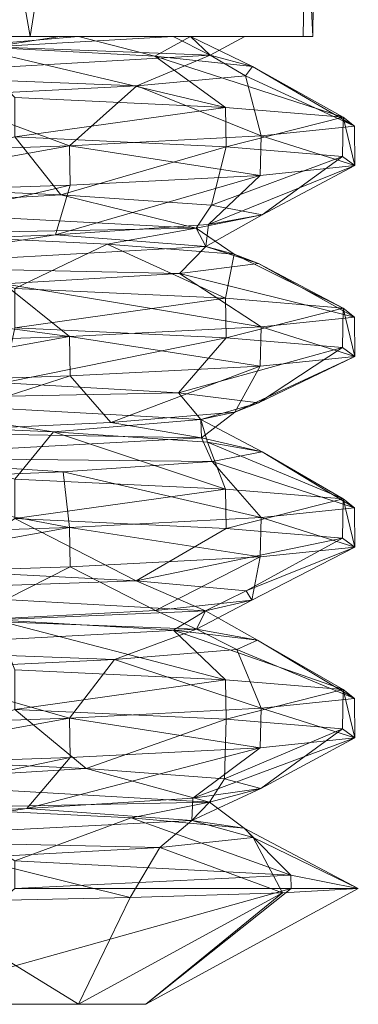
# Model space of a CAD drawing. Header units: millimetres. Extents: x -95 to 95, y -35 to 74.
# Tile 8 of 32: x 7.14 to 10.36, y -35.4 to -26.04. Entities that reach past the tile are written whole.
import ezdxf

# ---------------------------------------------------------------- set-up
doc = ezdxf.new("R2010")
doc.units = ezdxf.units.MM
doc.header["$LTSCALE"] = 2540
for name, color, linetype, lineweight in [('83', 7, 'Continuous', 18), ('85', 7, 'Continuous', 18), ('86', 7, 'Continuous', 18), ('87', 7, 'Continuous', 18), ('88', 7, 'Continuous', 18), ('89', 7, 'Continuous', 18), ('90', 7, 'Continuous', 18), ('91', 7, 'Continuous', 18), ('92', 7, 'Continuous', 18), ('93', 7, 'Continuous', 18), ('94', 7, 'Continuous', 18), ('96', 7, 'Continuous', 18)]:
    doc.layers.add(name, color=color, linetype=linetype, lineweight=lineweight)

msp = doc.modelspace()

# ---------------------------------------------------------------- linework, layer by layer
at = {"layer": '83', "color": 7, "linetype": 'Continuous'}
for points in [[(6.0065, -26.2, 97.6426), (6.8846, -26.2981, 96.4735), (7.529, -26.2, 95.9391), (6.0065, -26.2, 97.6426)], [(6.8846, -26.2981, 96.4735), (8.6019, -26.2, 93.913), (7.529, -26.2, 95.9391), (6.8846, -26.2981, 96.4735)], [(5.3411, -27.6094, 82.2041), (7.0972, -27.1542, 82.3892), (7.5369, -27.7034, 84.2993), (5.3411, -27.6094, 82.2041)], [(7.5369, -27.7034, 84.2993), (7.0972, -27.1542, 82.3892), (9.1056, -27.2485, 84.9618), (7.5369, -27.7034, 84.2993)], [(8.9662, -27.8014, 87.0148), (7.5369, -27.7034, 84.2993), (9.1056, -27.2485, 84.9618), (8.9662, -27.8014, 87.0148)], [(10.2122, -27.3404, 87.9986), (8.9662, -27.8014, 87.0148), (9.1056, -27.2485, 84.9618), (10.2122, -27.3404, 87.9986)], [(8.9382, -27.9851, 93.0678), (9.4498, -27.8927, 90.0704), (10.331, -27.426, 91.2511), (8.9382, -27.9851, 93.0678)], [(9.4307, -27.519, 94.3996), (8.9382, -27.9851, 93.0678), (10.331, -27.426, 91.2511), (9.4307, -27.519, 94.3996)], [(9.4498, -27.8927, 90.0704), (8.9662, -27.8014, 87.0148), (10.2122, -27.3404, 87.9986), (9.4498, -27.8927, 90.0704)], [(10.331, -27.426, 91.2511), (9.4498, -27.8927, 90.0704), (10.2122, -27.3404, 87.9986), (10.331, -27.426, 91.2511)], [(7.4852, -28.0832, 95.7684), (8.9382, -27.9851, 93.0678), (9.4307, -27.519, 94.3996), (7.4852, -28.0832, 95.7684)], [(7.6235, -27.6125, 97.0837), (7.4852, -28.0832, 95.7684), (9.4307, -27.519, 94.3996), (7.6235, -27.6125, 97.0837)], [(5.0686, -27.6992, 99.0887), (5.2135, -28.177, 97.8818), (7.6235, -27.6125, 97.0837), (5.0686, -27.6992, 99.0887)], [(5.2135, -28.177, 97.8818), (7.4852, -28.0832, 95.7684), (7.6235, -27.6125, 97.0837), (5.2135, -28.177, 97.8818)], [(9.1056, -29.0625, 84.9618), (6.9864, -29.4901, 83.6366), (7.0972, -28.9682, 82.3892), (9.1056, -29.0625, 84.9618)], [(8.6522, -29.5879, 86.1996), (6.9864, -29.4901, 83.6366), (9.1056, -29.0625, 84.9618), (8.6522, -29.5879, 86.1996)], [(10.2122, -29.1544, 87.9986), (8.6522, -29.5879, 86.1996), (9.1056, -29.0625, 84.9618), (10.2122, -29.1544, 87.9986)], [(9.415, -29.6819, 89.1867), (8.6522, -29.5879, 86.1996), (10.2122, -29.1544, 87.9986), (9.415, -29.6819, 89.1867)], [(10.331, -29.24, 91.2511), (9.415, -29.6819, 89.1867), (10.2122, -29.1544, 87.9986), (10.331, -29.24, 91.2511)], [(9.1894, -29.7709, 92.204), (9.415, -29.6819, 89.1867), (10.331, -29.24, 91.2511), (9.1894, -29.7709, 92.204)], [(9.4307, -29.333, 94.3996), (9.1894, -29.7709, 92.204), (10.331, -29.24, 91.2511), (9.4307, -29.333, 94.3996)], [(7.6235, -29.4265, 97.0837), (8.0115, -29.8679, 95.0118), (9.4307, -29.333, 94.3996), (7.6235, -29.4265, 97.0837)], [(8.0115, -29.8679, 95.0118), (9.1894, -29.7709, 92.204), (9.4307, -29.333, 94.3996), (8.0115, -29.8679, 95.0118)], [(5.0686, -29.5132, 99.0887), (5.9511, -29.9646, 97.3408), (7.6235, -29.4265, 97.0837), (5.0686, -29.5132, 99.0887)], [(5.9511, -29.9646, 97.3408), (8.0115, -29.8679, 95.0118), (7.6235, -29.4265, 97.0837), (5.9511, -29.9646, 97.3408)], [(6.3572, -31.2764, 83.0079), (7.0972, -30.7822, 82.3892), (8.2521, -31.3733, 85.3951), (6.3572, -31.2764, 83.0079)], [(8.2521, -31.3733, 85.3951), (7.0972, -30.7822, 82.3892), (9.1056, -30.8765, 84.9618), (8.2521, -31.3733, 85.3951)], [(10.2122, -30.9684, 87.9986), (8.2521, -31.3733, 85.3951), (9.1056, -30.8765, 84.9618), (10.2122, -30.9684, 87.9986)], [(9.2968, -31.47, 88.3049), (8.2521, -31.3733, 85.3951), (10.2122, -30.9684, 87.9986), (9.2968, -31.47, 88.3049)], [(10.331, -31.054, 91.2511), (9.2968, -31.47, 88.3049), (10.2122, -30.9684, 87.9986), (10.331, -31.054, 91.2511)], [(9.3508, -31.5588, 91.3663), (9.2968, -31.47, 88.3049), (10.331, -31.054, 91.2511), (9.3508, -31.5588, 91.3663)], [(9.4307, -31.147, 94.3996), (9.3508, -31.5588, 91.3663), (10.331, -31.054, 91.2511), (9.4307, -31.147, 94.3996)], [(7.6235, -31.2405, 97.0837), (8.4344, -31.6544, 94.262), (9.4307, -31.147, 94.3996), (7.6235, -31.2405, 97.0837)], [(8.4344, -31.6544, 94.262), (9.3508, -31.5588, 91.3663), (9.4307, -31.147, 94.3996), (8.4344, -31.6544, 94.262)], [(5.0686, -31.3272, 99.0887), (6.6171, -31.7519, 96.7467), (7.6235, -31.2405, 97.0837), (5.0686, -31.3272, 99.0887)], [(6.6171, -31.7519, 96.7467), (8.4344, -31.6544, 94.262), (7.6235, -31.2405, 97.0837), (6.6171, -31.7519, 96.7467)], [(5.662, -33.0631, 82.434), (7.0972, -32.5962, 82.3892), (7.7763, -33.1585, 84.6305), (5.662, -33.0631, 82.434)], [(7.7763, -33.1585, 84.6305), (7.0972, -32.5962, 82.3892), (9.1056, -32.6905, 84.9618), (7.7763, -33.1585, 84.6305)], [(9.09, -33.2563, 87.4164), (7.7763, -33.1585, 84.6305), (9.1056, -32.6905, 84.9618), (9.09, -33.2563, 87.4164)], [(10.2122, -32.7824, 87.9986), (9.09, -33.2563, 87.4164), (9.1056, -32.6905, 84.9618), (10.2122, -32.7824, 87.9986)], [(9.4374, -33.3467, 90.4894), (9.09, -33.2563, 87.4164), (10.2122, -32.7824, 87.9986), (9.4374, -33.3467, 90.4894)], [(10.331, -32.868, 91.2511), (9.4374, -33.3467, 90.4894), (10.2122, -32.7824, 87.9986), (10.331, -32.868, 91.2511)], [(8.7911, -33.4406, 93.4671), (9.4374, -33.3467, 90.4894), (10.331, -32.868, 91.2511), (8.7911, -33.4406, 93.4671)], [(9.4307, -32.961, 94.3996), (8.7911, -33.4406, 93.4671), (10.331, -32.868, 91.2511), (9.4307, -32.961, 94.3996)], [(7.2126, -33.5388, 96.1059), (8.7911, -33.4406, 93.4671), (9.4307, -32.961, 94.3996), (7.2126, -33.5388, 96.1059)], [(7.6235, -33.0545, 97.0837), (7.2126, -33.5388, 96.1059), (9.4307, -32.961, 94.3996), (7.6235, -33.0545, 97.0837)], [(4.8636, -33.6306, 98.1024), (7.2126, -33.5388, 96.1059), (7.6235, -33.0545, 97.0837), (4.8636, -33.6306, 98.1024)], [(5.0686, -33.1412, 99.0887), (4.8636, -33.6306, 98.1024), (7.6235, -33.0545, 97.0837), (5.0686, -33.1412, 99.0887)]]:
    msp.add_3dface(points, dxfattribs=at)
at = {"layer": '85', "color": 7, "linetype": 'Continuous'}
for points in [[(7.2428, -26.2, 97.2529), (4.9693, -13.3062, 98.9649), (2.5293, -26.2, 99.933), (7.2428, -26.2, 97.2529)], [(9.2897, -13.3062, 94.3318), (4.9693, -13.3062, 98.9649), (7.2428, -26.2, 97.2529), (9.2897, -13.3062, 94.3318)], [(6.9905, -26.2, 82.5036), (6.9905, -13.3062, 82.5036), (10.0617, -13.3062, 88.0442), (6.9905, -26.2, 82.5036)], [(6.9905, -26.2, 82.5036), (10.0617, -13.3062, 88.0442), (9.837, -26.2, 87.1199), (6.9905, -26.2, 82.5036)], [(9.9298, -26.2, 92.5418), (9.2897, -13.3062, 94.3318), (7.2428, -26.2, 97.2529), (9.9298, -26.2, 92.5418)], [(10.0617, -13.3062, 88.0442), (9.2897, -13.3062, 94.3318), (9.9298, -26.2, 92.5418), (10.0617, -13.3062, 88.0442)], [(9.837, -26.2, 87.1199), (10.0617, -13.3062, 88.0442), (9.9298, -26.2, 92.5418), (9.837, -26.2, 87.1199)]]:
    msp.add_3dface(points, dxfattribs=at)
at = {"layer": '86', "color": 7, "linetype": 'Continuous'}
for points in [[(-4.1218, -35.4, 82.5663), (1.0349, -35.4, 81.5632), (7.7034, -35.4, 93.5926), (-4.1218, -35.4, 82.5663)], [(4.1218, -35.4, 97.4337), (-4.1218, -35.4, 82.5663), (7.7034, -35.4, 93.5926), (4.1218, -35.4, 97.4337)], [(1.0349, -35.4, 81.5632), (5.797, -35.4, 83.7835), (8.3439, -35.4, 88.3786), (1.0349, -35.4, 81.5632)], [(7.7034, -35.4, 93.5926), (1.0349, -35.4, 81.5632), (8.3439, -35.4, 88.3786), (7.7034, -35.4, 93.5926)]]:
    msp.add_3dface(points, dxfattribs=at)
at = {"layer": '87', "color": 7, "linetype": 'Continuous'}
for points in [[(7.0972, -30.7822, 82.3892), (7.0972, -30.4075, 82.3892), (9.0988, -30.5014, 84.9496), (7.0972, -30.7822, 82.3892)], [(9.1056, -30.8765, 84.9618), (7.0972, -30.7822, 82.3892), (9.0988, -30.5014, 84.9496), (9.1056, -30.8765, 84.9618)], [(10.2182, -30.5945, 88.0293), (9.1056, -30.8765, 84.9618), (9.0988, -30.5014, 84.9496), (10.2182, -30.5945, 88.0293)], [(10.2122, -30.9684, 87.9986), (9.1056, -30.8765, 84.9618), (10.2182, -30.5945, 88.0293), (10.2122, -30.9684, 87.9986)], [(10.331, -31.054, 91.2511), (10.2122, -30.9684, 87.9986), (10.2182, -30.5945, 88.0293), (10.331, -31.054, 91.2511)], [(10.3278, -30.68, 91.2777), (10.331, -31.054, 91.2511), (10.2182, -30.5945, 88.0293), (10.3278, -30.68, 91.2777)], [(9.4406, -30.7716, 94.3784), (10.331, -31.054, 91.2511), (10.3278, -30.68, 91.2777), (9.4406, -30.7716, 94.3784)], [(7.6185, -30.866, 97.089), (9.4307, -31.147, 94.3996), (9.4406, -30.7716, 94.3784), (7.6185, -30.866, 97.089)], [(9.4307, -31.147, 94.3996), (10.331, -31.054, 91.2511), (9.4406, -30.7716, 94.3784), (9.4307, -31.147, 94.3996)], [(5.0262, -30.9537, 99.1122), (5.0686, -31.3272, 99.0887), (7.6185, -30.866, 97.089), (5.0262, -30.9537, 99.1122)], [(5.0686, -31.3272, 99.0887), (7.6235, -31.2405, 97.0837), (7.6185, -30.866, 97.089), (5.0686, -31.3272, 99.0887)], [(7.6235, -31.2405, 97.0837), (9.4307, -31.147, 94.3996), (7.6185, -30.866, 97.089), (7.6235, -31.2405, 97.0837)]]:
    msp.add_3dface(points, dxfattribs=at)
at = {"layer": '88', "color": 7, "linetype": 'Continuous'}
for points in [[(7.0972, -28.9682, 82.3892), (7.0972, -28.5935, 82.3892), (9.0988, -28.6874, 84.9496), (7.0972, -28.9682, 82.3892)], [(9.1056, -29.0625, 84.9618), (7.0972, -28.9682, 82.3892), (9.0988, -28.6874, 84.9496), (9.1056, -29.0625, 84.9618)], [(10.2182, -28.7805, 88.0293), (9.1056, -29.0625, 84.9618), (9.0988, -28.6874, 84.9496), (10.2182, -28.7805, 88.0293)], [(10.2122, -29.1544, 87.9986), (9.1056, -29.0625, 84.9618), (10.2182, -28.7805, 88.0293), (10.2122, -29.1544, 87.9986)], [(10.331, -29.24, 91.2511), (10.2122, -29.1544, 87.9986), (10.2182, -28.7805, 88.0293), (10.331, -29.24, 91.2511)], [(10.3278, -28.866, 91.2777), (10.331, -29.24, 91.2511), (10.2182, -28.7805, 88.0293), (10.3278, -28.866, 91.2777)], [(9.4406, -28.9576, 94.3784), (10.331, -29.24, 91.2511), (10.3278, -28.866, 91.2777), (9.4406, -28.9576, 94.3784)], [(7.6185, -29.052, 97.089), (9.4307, -29.333, 94.3996), (9.4406, -28.9576, 94.3784), (7.6185, -29.052, 97.089)], [(9.4307, -29.333, 94.3996), (10.331, -29.24, 91.2511), (9.4406, -28.9576, 94.3784), (9.4307, -29.333, 94.3996)], [(5.0262, -29.1397, 99.1122), (5.0686, -29.5132, 99.0887), (7.6185, -29.052, 97.089), (5.0262, -29.1397, 99.1122)], [(5.0686, -29.5132, 99.0887), (7.6235, -29.4265, 97.0837), (7.6185, -29.052, 97.089), (5.0686, -29.5132, 99.0887)], [(7.6235, -29.4265, 97.0837), (9.4307, -29.333, 94.3996), (7.6185, -29.052, 97.089), (7.6235, -29.4265, 97.0837)]]:
    msp.add_3dface(points, dxfattribs=at)
at = {"layer": '89', "color": 7, "linetype": 'Continuous'}
for points in [[(4.0816, -26.2, 98.9586), (7.2428, -26.2, 97.2529), (2.5293, -26.2, 99.933), (4.0816, -26.2, 98.9586)], [(4.0816, -26.2, 98.9586), (6.0065, -26.2, 97.6426), (7.2428, -26.2, 97.2529), (4.0816, -26.2, 98.9586)], [(4.1605, -26.2, 81.5151), (6.9905, -26.2, 82.5036), (7.7047, -26.2, 84.744), (4.1605, -26.2, 81.5151)], [(6.0065, -26.2, 97.6426), (7.529, -26.2, 95.9391), (7.2428, -26.2, 97.2529), (6.0065, -26.2, 97.6426)], [(6.9905, -26.2, 82.5036), (9.837, -26.2, 87.1199), (7.7047, -26.2, 84.744), (6.9905, -26.2, 82.5036)], [(7.529, -26.2, 95.9391), (9.9298, -26.2, 92.5418), (7.2428, -26.2, 97.2529), (7.529, -26.2, 95.9391)], [(7.529, -26.2, 95.9391), (8.6019, -26.2, 93.913), (9.9298, -26.2, 92.5418), (7.529, -26.2, 95.9391)], [(7.7047, -26.2, 84.744), (9.837, -26.2, 87.1199), (8.767, -26.2, 86.8507), (7.7047, -26.2, 84.744)], [(9.9298, -26.2, 92.5418), (8.6019, -26.2, 93.913), (9.2831, -26.2, 89.1028), (9.9298, -26.2, 92.5418)], [(8.767, -26.2, 86.8507), (9.837, -26.2, 87.1199), (9.2831, -26.2, 89.1028), (8.767, -26.2, 86.8507)], [(9.837, -26.2, 87.1199), (9.9298, -26.2, 92.5418), (9.2831, -26.2, 89.1028), (9.837, -26.2, 87.1199)]]:
    msp.add_3dface(points, dxfattribs=at)
at = {"layer": '90', "color": 7, "linetype": 'Continuous'}
for points in [[(7.0972, -32.5962, 82.3892), (7.0972, -32.2215, 82.3892), (9.0988, -32.3154, 84.9496), (7.0972, -32.5962, 82.3892)], [(9.1056, -32.6905, 84.9618), (7.0972, -32.5962, 82.3892), (9.0988, -32.3154, 84.9496), (9.1056, -32.6905, 84.9618)], [(10.2182, -32.4085, 88.0293), (9.1056, -32.6905, 84.9618), (9.0988, -32.3154, 84.9496), (10.2182, -32.4085, 88.0293)], [(10.2122, -32.7824, 87.9986), (9.1056, -32.6905, 84.9618), (10.2182, -32.4085, 88.0293), (10.2122, -32.7824, 87.9986)], [(10.331, -32.868, 91.2511), (10.2122, -32.7824, 87.9986), (10.2182, -32.4085, 88.0293), (10.331, -32.868, 91.2511)], [(10.3278, -32.494, 91.2777), (10.331, -32.868, 91.2511), (10.2182, -32.4085, 88.0293), (10.3278, -32.494, 91.2777)], [(9.4406, -32.5856, 94.3784), (10.331, -32.868, 91.2511), (10.3278, -32.494, 91.2777), (9.4406, -32.5856, 94.3784)], [(7.6185, -32.68, 97.089), (9.4307, -32.961, 94.3996), (9.4406, -32.5856, 94.3784), (7.6185, -32.68, 97.089)], [(9.4307, -32.961, 94.3996), (10.331, -32.868, 91.2511), (9.4406, -32.5856, 94.3784), (9.4307, -32.961, 94.3996)], [(5.0262, -32.7677, 99.1122), (5.0686, -33.1412, 99.0887), (7.6185, -32.68, 97.089), (5.0262, -32.7677, 99.1122)], [(5.0686, -33.1412, 99.0887), (7.6235, -33.0545, 97.0837), (7.6185, -32.68, 97.089), (5.0686, -33.1412, 99.0887)], [(7.6235, -33.0545, 97.0837), (9.4307, -32.961, 94.3996), (7.6185, -32.68, 97.089), (7.6235, -33.0545, 97.0837)]]:
    msp.add_3dface(points, dxfattribs=at)
at = {"layer": '91', "color": 7, "linetype": 'Continuous'}
for points in [[(7.0972, -27.1542, 82.3892), (7.0972, -26.7795, 82.3892), (9.0988, -26.8734, 84.9496), (7.0972, -27.1542, 82.3892)], [(9.1056, -27.2485, 84.9618), (7.0972, -27.1542, 82.3892), (9.0988, -26.8734, 84.9496), (9.1056, -27.2485, 84.9618)], [(10.2182, -26.9665, 88.0293), (9.1056, -27.2485, 84.9618), (9.0988, -26.8734, 84.9496), (10.2182, -26.9665, 88.0293)], [(10.2122, -27.3404, 87.9986), (9.1056, -27.2485, 84.9618), (10.2182, -26.9665, 88.0293), (10.2122, -27.3404, 87.9986)], [(9.4406, -27.1436, 94.3784), (10.331, -27.426, 91.2511), (10.3278, -27.052, 91.2777), (9.4406, -27.1436, 94.3784)], [(10.331, -27.426, 91.2511), (10.2122, -27.3404, 87.9986), (10.2182, -26.9665, 88.0293), (10.331, -27.426, 91.2511)], [(10.3278, -27.052, 91.2777), (10.331, -27.426, 91.2511), (10.2182, -26.9665, 88.0293), (10.3278, -27.052, 91.2777)], [(7.6185, -27.238, 97.089), (9.4307, -27.519, 94.3996), (9.4406, -27.1436, 94.3784), (7.6185, -27.238, 97.089)], [(9.4307, -27.519, 94.3996), (10.331, -27.426, 91.2511), (9.4406, -27.1436, 94.3784), (9.4307, -27.519, 94.3996)], [(5.0262, -27.3257, 99.1122), (5.0686, -27.6992, 99.0887), (7.6185, -27.238, 97.089), (5.0262, -27.3257, 99.1122)], [(5.0686, -27.6992, 99.0887), (7.6235, -27.6125, 97.0837), (7.6185, -27.238, 97.089), (5.0686, -27.6992, 99.0887)], [(7.6235, -27.6125, 97.0837), (9.4307, -27.519, 94.3996), (7.6185, -27.238, 97.089), (7.6235, -27.6125, 97.0837)]]:
    msp.add_3dface(points, dxfattribs=at)
at = {"layer": '92', "color": 7, "linetype": 'Continuous'}
for points in [[(5.797, -35.4, 83.7835), (7.0972, -34.2993, 82.3892), (9.7243, -34.2993, 86.2943), (5.797, -35.4, 83.7835)], [(8.3439, -35.4, 88.3786), (5.797, -35.4, 83.7835), (9.7243, -34.2993, 86.2943), (8.3439, -35.4, 88.3786)], [(7.7034, -35.4, 93.5926), (8.3439, -35.4, 88.3786), (9.6409, -34.3416, 93.7187), (7.7034, -35.4, 93.5926)], [(8.1946, -34.3855, 96.1691), (7.7034, -35.4, 93.5926), (9.6409, -34.3416, 93.7187), (8.1946, -34.3855, 96.1691)], [(9.6409, -34.3416, 93.7187), (8.3439, -35.4, 88.3786), (10.3624, -34.2993, 90.9574), (9.6409, -34.3416, 93.7187)], [(10.3624, -34.2993, 90.9574), (8.3439, -35.4, 88.3786), (9.7243, -34.2993, 86.2943), (10.3624, -34.2993, 90.9574)], [(4.1218, -35.4, 97.4337), (7.7034, -35.4, 93.5926), (6.1268, -34.4279, 98.1345), (4.1218, -35.4, 97.4337)], [(6.1268, -34.4279, 98.1345), (7.7034, -35.4, 93.5926), (8.1946, -34.3855, 96.1691), (6.1268, -34.4279, 98.1345)]]:
    msp.add_3dface(points, dxfattribs=at)
at = {"layer": '93', "color": 7, "linetype": 'Continuous'}
for points in [[(7.0972, -34.2993, 82.3892), (7.0972, -34.0355, 82.3892), (9.7201, -34.1718, 86.2831), (7.0972, -34.2993, 82.3892)], [(9.7243, -34.2993, 86.2943), (7.0972, -34.2993, 82.3892), (9.7201, -34.1718, 86.2831), (9.7243, -34.2993, 86.2943)], [(10.3624, -34.2993, 90.9574), (9.7243, -34.2993, 86.2943), (9.7201, -34.1718, 86.2831), (10.3624, -34.2993, 90.9574)]]:
    msp.add_3dface(points, dxfattribs=at)
at = {"layer": '94', "color": 7, "linetype": 'Continuous'}
for points in [[(4.1605, -26.2, 81.5151), (7.7047, -26.2, 84.744), (6.6352, -26.2898, 83.2711), (4.1605, -26.2, 81.5151)], [(6.6352, -26.2898, 83.2711), (7.7047, -26.2, 84.744), (8.4287, -26.3868, 85.7267), (6.6352, -26.2898, 83.2711)], [(8.6019, -26.2, 93.913), (6.8846, -26.2981, 96.4735), (8.9536, -26.3777, 92.5713), (8.6019, -26.2, 93.913)], [(7.7047, -26.2, 84.744), (8.767, -26.2, 86.8507), (8.4287, -26.3868, 85.7267), (7.7047, -26.2, 84.744)], [(8.4287, -26.3868, 85.7267), (8.767, -26.2, 86.8507), (9.3575, -26.4827, 88.6803), (8.4287, -26.3868, 85.7267)], [(9.2831, -26.2, 89.1028), (8.6019, -26.2, 93.913), (8.9536, -26.3777, 92.5713), (9.2831, -26.2, 89.1028)], [(8.767, -26.2, 86.8507), (9.2831, -26.2, 89.1028), (8.9536, -26.3777, 92.5713), (8.767, -26.2, 86.8507)], [(9.3575, -26.4827, 88.6803), (8.767, -26.2, 86.8507), (8.9536, -26.3777, 92.5713), (9.3575, -26.4827, 88.6803)], [(6.8846, -26.2981, 96.4735), (5.6667, -26.566, 97.3937), (8.9536, -26.3777, 92.5713), (6.8846, -26.2981, 96.4735)], [(5.6667, -26.566, 97.3937), (8.2582, -26.6679, 94.5941), (8.9536, -26.3777, 92.5713), (5.6667, -26.566, 97.3937)], [(8.2582, -26.6679, 94.5941), (9.2899, -26.5716, 91.7324), (8.9536, -26.3777, 92.5713), (8.2582, -26.6679, 94.5941)], [(9.2899, -26.5716, 91.7324), (9.3575, -26.4827, 88.6803), (8.9536, -26.3777, 92.5713), (9.2899, -26.5716, 91.7324)], [(6.3388, -26.7649, 97.0088), (8.2582, -26.6679, 94.5941), (5.6667, -26.566, 97.3937), (6.3388, -26.7649, 97.0088)], [(5.3411, -27.6094, 82.2041), (7.5369, -27.7034, 84.2993), (5.3071, -27.8326, 82.3441), (5.3411, -27.6094, 82.2041)], [(7.5369, -27.7034, 84.2993), (8.8227, -28.0215, 87.0102), (5.3071, -27.8326, 82.3441), (7.5369, -27.7034, 84.2993)], [(7.5369, -27.7034, 84.2993), (8.9662, -27.8014, 87.0148), (8.8227, -28.0215, 87.0102), (7.5369, -27.7034, 84.2993)], [(8.9662, -27.8014, 87.0148), (9.4498, -27.8927, 90.0704), (8.8227, -28.0215, 87.0102), (8.9662, -27.8014, 87.0148)], [(8.8227, -28.0215, 87.0102), (5.9657, -28.0761, 82.671), (5.3071, -27.8326, 82.3441), (8.8227, -28.0215, 87.0102)], [(9.4498, -27.8927, 90.0704), (8.9132, -28.1962, 92.7078), (8.8227, -28.0215, 87.0102), (9.4498, -27.8927, 90.0704)], [(9.4498, -27.8927, 90.0704), (8.9382, -27.9851, 93.0678), (8.9132, -28.1962, 92.7078), (9.4498, -27.8927, 90.0704)], [(8.9382, -27.9851, 93.0678), (7.4852, -28.0832, 95.7684), (8.9132, -28.1962, 92.7078), (8.9382, -27.9851, 93.0678)], [(7.9774, -28.1716, 84.9339), (5.9657, -28.0761, 82.671), (8.8227, -28.0215, 87.0102), (7.9774, -28.1716, 84.9339)], [(9.1838, -28.2691, 87.7726), (7.9774, -28.1716, 84.9339), (8.8227, -28.0215, 87.0102), (9.1838, -28.2691, 87.7726)], [(8.9132, -28.1962, 92.7078), (9.1838, -28.2691, 87.7726), (8.8227, -28.0215, 87.0102), (8.9132, -28.1962, 92.7078)], [(7.4852, -28.0832, 95.7684), (5.2135, -28.177, 97.8818), (5.5573, -28.384, 97.4763), (7.4852, -28.0832, 95.7684)], [(7.4852, -28.0832, 95.7684), (5.5573, -28.384, 97.4763), (8.9132, -28.1962, 92.7078), (7.4852, -28.0832, 95.7684)], [(5.5573, -28.384, 97.4763), (8.662, -28.4528, 93.7781), (8.9132, -28.1962, 92.7078), (5.5573, -28.384, 97.4763)], [(8.662, -28.4528, 93.7781), (9.413, -28.3584, 90.8362), (8.9132, -28.1962, 92.7078), (8.662, -28.4528, 93.7781)], [(9.413, -28.3584, 90.8362), (9.1838, -28.2691, 87.7726), (8.9132, -28.1962, 92.7078), (9.413, -28.3584, 90.8362)], [(6.9929, -28.5507, 96.3563), (8.662, -28.4528, 93.7781), (5.5573, -28.384, 97.4763), (6.9929, -28.5507, 96.3563)], [(6.9864, -29.4901, 83.6366), (8.6522, -29.5879, 86.1996), (5.4202, -29.6508, 82.4237), (6.9864, -29.4901, 83.6366)], [(7.4659, -29.9572, 84.2065), (5.2501, -29.8637, 82.1425), (5.4202, -29.6508, 82.4237), (7.4659, -29.9572, 84.2065)], [(8.6522, -29.5879, 86.1996), (8.8671, -29.84, 87.1448), (5.4202, -29.6508, 82.4237), (8.6522, -29.5879, 86.1996)], [(8.8671, -29.84, 87.1448), (7.4659, -29.9572, 84.2065), (5.4202, -29.6508, 82.4237), (8.8671, -29.84, 87.1448)], [(8.6522, -29.5879, 86.1996), (9.415, -29.6819, 89.1867), (8.8671, -29.84, 87.1448), (8.6522, -29.5879, 86.1996)], [(9.415, -29.6819, 89.1867), (9.1894, -29.7709, 92.204), (8.8671, -29.84, 87.1448), (9.415, -29.6819, 89.1867)], [(8.9296, -30.0553, 86.907), (7.4659, -29.9572, 84.2065), (8.8671, -29.84, 87.1448), (8.9296, -30.0553, 86.907)], [(9.1894, -29.7709, 92.204), (8.0115, -29.8679, 95.0118), (8.8708, -30.0148, 92.8439), (9.1894, -29.7709, 92.204)], [(9.1894, -29.7709, 92.204), (8.8708, -30.0148, 92.8439), (8.8671, -29.84, 87.1448), (9.1894, -29.7709, 92.204)], [(9.45, -30.147, 89.9551), (8.9296, -30.0553, 86.907), (8.8671, -29.84, 87.1448), (9.45, -30.147, 89.9551)], [(8.8708, -30.0148, 92.8439), (9.45, -30.147, 89.9551), (8.8671, -29.84, 87.1448), (8.8708, -30.0148, 92.8439)], [(8.0115, -29.8679, 95.0118), (5.9511, -29.9646, 97.3408), (8.8708, -30.0148, 92.8439), (8.0115, -29.8679, 95.0118)], [(5.9511, -29.9646, 97.3408), (5.4471, -30.202, 97.5569), (8.8708, -30.0148, 92.8439), (5.9511, -29.9646, 97.3408)], [(5.4471, -30.202, 97.5569), (8.9751, -30.2389, 92.9584), (8.8708, -30.0148, 92.8439), (5.4471, -30.202, 97.5569)], [(8.9751, -30.2389, 92.9584), (9.45, -30.147, 89.9551), (8.8708, -30.0148, 92.8439), (8.9751, -30.2389, 92.9584)], [(5.313, -30.4311, 97.8151), (7.5578, -30.3369, 95.6731), (5.4471, -30.202, 97.5569), (5.313, -30.4311, 97.8151)], [(7.5578, -30.3369, 95.6731), (8.9751, -30.2389, 92.9584), (5.4471, -30.202, 97.5569), (7.5578, -30.3369, 95.6731)], [(6.3572, -31.2764, 83.0079), (8.2521, -31.3733, 85.3951), (5.5323, -31.469, 82.5052), (6.3572, -31.2764, 83.0079)], [(8.2521, -31.3733, 85.3951), (8.9095, -31.6584, 87.2798), (5.5323, -31.469, 82.5052), (8.2521, -31.3733, 85.3951)], [(8.2521, -31.3733, 85.3951), (9.2968, -31.47, 88.3049), (8.9095, -31.6584, 87.2798), (8.2521, -31.3733, 85.3951)], [(8.9095, -31.6584, 87.2798), (6.9072, -31.744, 83.5506), (5.5323, -31.469, 82.5052), (8.9095, -31.6584, 87.2798)], [(9.2968, -31.47, 88.3049), (9.3508, -31.5588, 91.3663), (8.9095, -31.6584, 87.2798), (9.2968, -31.47, 88.3049)], [(9.3508, -31.5588, 91.3663), (8.4344, -31.6544, 94.262), (8.8261, -31.8333, 92.9795), (9.3508, -31.5588, 91.3663)], [(9.3508, -31.5588, 91.3663), (8.8261, -31.8333, 92.9795), (8.9095, -31.6584, 87.2798), (9.3508, -31.5588, 91.3663)], [(8.4344, -31.6544, 94.262), (6.6171, -31.7519, 96.7467), (8.8261, -31.8333, 92.9795), (8.4344, -31.6544, 94.262)], [(8.6056, -31.8418, 86.0952), (6.9072, -31.744, 83.5506), (8.9095, -31.6584, 87.2798), (8.6056, -31.8418, 86.0952)], [(9.4058, -31.9365, 89.0861), (8.6056, -31.8418, 86.0952), (8.9095, -31.6584, 87.2798), (9.4058, -31.9365, 89.0861)], [(8.8261, -31.8333, 92.9795), (9.4058, -31.9365, 89.0861), (8.9095, -31.6584, 87.2798), (8.8261, -31.8333, 92.9795)], [(6.6171, -31.7519, 96.7467), (5.3362, -32.0199, 97.6357), (8.8261, -31.8333, 92.9795), (6.6171, -31.7519, 96.7467)], [(5.3362, -32.0199, 97.6357), (8.0471, -32.1233, 94.9546), (8.8261, -31.8333, 92.9795), (5.3362, -32.0199, 97.6357)], [(8.0471, -32.1233, 94.9546), (9.2066, -32.0261, 92.1314), (8.8261, -31.8333, 92.9795), (8.0471, -32.1233, 94.9546)], [(9.2066, -32.0261, 92.1314), (9.4058, -31.9365, 89.0861), (8.8261, -31.8333, 92.9795), (9.2066, -32.0261, 92.1314)], [(6.0094, -32.2199, 97.2932), (8.0471, -32.1233, 94.9546), (5.3362, -32.0199, 97.6357), (6.0094, -32.2199, 97.2932)], [(5.662, -33.0631, 82.434), (7.7763, -33.1585, 84.6305), (5.6435, -33.2872, 82.5886), (5.662, -33.0631, 82.434)], [(7.7763, -33.1585, 84.6305), (8.9497, -33.4769, 87.4151), (5.6435, -33.2872, 82.5886), (7.7763, -33.1585, 84.6305)], [(7.7763, -33.1585, 84.6305), (9.09, -33.2563, 87.4164), (8.9497, -33.4769, 87.4151), (7.7763, -33.1585, 84.6305)], [(8.9497, -33.4769, 87.4151), (6.2865, -33.531, 82.9442), (5.6435, -33.2872, 82.5886), (8.9497, -33.4769, 87.4151)], [(9.09, -33.2563, 87.4164), (9.4374, -33.3467, 90.4894), (8.9497, -33.4769, 87.4151), (9.09, -33.2563, 87.4164)], [(9.4374, -33.3467, 90.4894), (8.7911, -33.4406, 93.4671), (8.7794, -33.6519, 93.1146), (9.4374, -33.3467, 90.4894)], [(9.4374, -33.3467, 90.4894), (8.7794, -33.6519, 93.1146), (8.9497, -33.4769, 87.4151), (9.4374, -33.3467, 90.4894)], [(8.2052, -33.6278, 85.312), (6.2865, -33.531, 82.9442), (8.9497, -33.4769, 87.4151), (8.2052, -33.6278, 85.312)], [(8.7911, -33.4406, 93.4671), (7.2126, -33.5388, 96.1059), (8.7794, -33.6519, 93.1146), (8.7911, -33.4406, 93.4671)], [(9.2781, -33.7244, 88.2052), (8.2052, -33.6278, 85.312), (8.9497, -33.4769, 87.4151), (9.2781, -33.7244, 88.2052)], [(8.7794, -33.6519, 93.1146), (9.2781, -33.7244, 88.2052), (8.9497, -33.4769, 87.4151), (8.7794, -33.6519, 93.1146)], [(7.2126, -33.5388, 96.1059), (4.8636, -33.6306, 98.1024), (5.2246, -33.8378, 97.7124), (7.2126, -33.5388, 96.1059)], [(7.2126, -33.5388, 96.1059), (5.2246, -33.8378, 97.7124), (8.7794, -33.6519, 93.1146), (7.2126, -33.5388, 96.1059)], [(5.2246, -33.8378, 97.7124), (8.4763, -33.9089, 94.1781), (8.7794, -33.6519, 93.1146), (5.2246, -33.8378, 97.7124)], [(8.4763, -33.9089, 94.1781), (9.3646, -33.8133, 91.268), (8.7794, -33.6519, 93.1146), (8.4763, -33.9089, 94.1781)], [(9.3646, -33.8133, 91.268), (9.2781, -33.7244, 88.2052), (8.7794, -33.6519, 93.1146), (9.3646, -33.8133, 91.268)], [(6.6728, -34.007, 96.6916), (8.4763, -33.9089, 94.1781), (5.2246, -33.8378, 97.7124), (6.6728, -34.007, 96.6916)]]:
    msp.add_3dface(points, dxfattribs=at)
at = {"layer": '96', "color": 7, "linetype": 'Continuous'}
for points in [[(9.0988, -26.8734, 84.9496), (7.0972, -26.7795, 82.3892), (6.6352, -26.2898, 83.2711), (9.0988, -26.8734, 84.9496)], [(9.0988, -26.8734, 84.9496), (6.6352, -26.2898, 83.2711), (8.4287, -26.3868, 85.7267), (9.0988, -26.8734, 84.9496)], [(10.2182, -26.9665, 88.0293), (9.0988, -26.8734, 84.9496), (8.4287, -26.3868, 85.7267), (10.2182, -26.9665, 88.0293)], [(10.2182, -26.9665, 88.0293), (8.4287, -26.3868, 85.7267), (9.3575, -26.4827, 88.6803), (10.2182, -26.9665, 88.0293)], [(10.3278, -27.052, 91.2777), (9.3575, -26.4827, 88.6803), (9.2899, -26.5716, 91.7324), (10.3278, -27.052, 91.2777)], [(10.3278, -27.052, 91.2777), (10.2182, -26.9665, 88.0293), (9.3575, -26.4827, 88.6803), (10.3278, -27.052, 91.2777)], [(9.4406, -27.1436, 94.3784), (9.2899, -26.5716, 91.7324), (8.2582, -26.6679, 94.5941), (9.4406, -27.1436, 94.3784)], [(9.4406, -27.1436, 94.3784), (10.3278, -27.052, 91.2777), (9.2899, -26.5716, 91.7324), (9.4406, -27.1436, 94.3784)], [(7.6185, -27.238, 97.089), (8.2582, -26.6679, 94.5941), (6.3388, -26.7649, 97.0088), (7.6185, -27.238, 97.089)], [(7.6185, -27.238, 97.089), (9.4406, -27.1436, 94.3784), (8.2582, -26.6679, 94.5941), (7.6185, -27.238, 97.089)], [(5.0262, -27.3257, 99.1122), (7.6185, -27.238, 97.089), (6.3388, -26.7649, 97.0088), (5.0262, -27.3257, 99.1122)], [(7.0972, -28.5935, 82.3892), (5.9657, -28.0761, 82.671), (7.9774, -28.1716, 84.9339), (7.0972, -28.5935, 82.3892)], [(9.0988, -28.6874, 84.9496), (7.0972, -28.5935, 82.3892), (7.9774, -28.1716, 84.9339), (9.0988, -28.6874, 84.9496)], [(9.0988, -28.6874, 84.9496), (7.9774, -28.1716, 84.9339), (9.1838, -28.2691, 87.7726), (9.0988, -28.6874, 84.9496)], [(10.2182, -28.7805, 88.0293), (9.0988, -28.6874, 84.9496), (9.1838, -28.2691, 87.7726), (10.2182, -28.7805, 88.0293)], [(10.2182, -28.7805, 88.0293), (9.1838, -28.2691, 87.7726), (9.413, -28.3584, 90.8362), (10.2182, -28.7805, 88.0293)], [(10.3278, -28.866, 91.2777), (9.413, -28.3584, 90.8362), (8.662, -28.4528, 93.7781), (10.3278, -28.866, 91.2777)], [(10.3278, -28.866, 91.2777), (10.2182, -28.7805, 88.0293), (9.413, -28.3584, 90.8362), (10.3278, -28.866, 91.2777)], [(9.4406, -28.9576, 94.3784), (8.662, -28.4528, 93.7781), (6.9929, -28.5507, 96.3563), (9.4406, -28.9576, 94.3784)], [(9.4406, -28.9576, 94.3784), (10.3278, -28.866, 91.2777), (8.662, -28.4528, 93.7781), (9.4406, -28.9576, 94.3784)], [(7.6185, -29.052, 97.089), (6.9929, -28.5507, 96.3563), (4.5737, -28.6415, 98.2695), (7.6185, -29.052, 97.089)], [(7.6185, -29.052, 97.089), (9.4406, -28.9576, 94.3784), (6.9929, -28.5507, 96.3563), (7.6185, -29.052, 97.089)], [(5.0262, -29.1397, 99.1122), (7.6185, -29.052, 97.089), (4.5737, -28.6415, 98.2695), (5.0262, -29.1397, 99.1122)], [(7.0972, -30.4075, 82.3892), (5.2501, -29.8637, 82.1425), (7.4659, -29.9572, 84.2065), (7.0972, -30.4075, 82.3892)], [(9.0988, -30.5014, 84.9496), (7.0972, -30.4075, 82.3892), (7.4659, -29.9572, 84.2065), (9.0988, -30.5014, 84.9496)], [(9.0988, -30.5014, 84.9496), (7.4659, -29.9572, 84.2065), (8.9296, -30.0553, 86.907), (9.0988, -30.5014, 84.9496)], [(10.2182, -30.5945, 88.0293), (9.0988, -30.5014, 84.9496), (8.9296, -30.0553, 86.907), (10.2182, -30.5945, 88.0293)], [(10.2182, -30.5945, 88.0293), (8.9296, -30.0553, 86.907), (9.45, -30.147, 89.9551), (10.2182, -30.5945, 88.0293)], [(10.3278, -30.68, 91.2777), (9.45, -30.147, 89.9551), (8.9751, -30.2389, 92.9584), (10.3278, -30.68, 91.2777)], [(10.3278, -30.68, 91.2777), (10.2182, -30.5945, 88.0293), (9.45, -30.147, 89.9551), (10.3278, -30.68, 91.2777)], [(9.4406, -30.7716, 94.3784), (8.9751, -30.2389, 92.9584), (7.5578, -30.3369, 95.6731), (9.4406, -30.7716, 94.3784)], [(9.4406, -30.7716, 94.3784), (10.3278, -30.68, 91.2777), (8.9751, -30.2389, 92.9584), (9.4406, -30.7716, 94.3784)], [(7.6185, -30.866, 97.089), (7.5578, -30.3369, 95.6731), (5.313, -30.4311, 97.8151), (7.6185, -30.866, 97.089)], [(7.6185, -30.866, 97.089), (9.4406, -30.7716, 94.3784), (7.5578, -30.3369, 95.6731), (7.6185, -30.866, 97.089)], [(5.0262, -30.9537, 99.1122), (7.6185, -30.866, 97.089), (5.313, -30.4311, 97.8151), (5.0262, -30.9537, 99.1122)], [(9.0988, -32.3154, 84.9496), (7.0972, -32.2215, 82.3892), (6.9072, -31.744, 83.5506), (9.0988, -32.3154, 84.9496)], [(9.0988, -32.3154, 84.9496), (6.9072, -31.744, 83.5506), (8.6056, -31.8418, 86.0952), (9.0988, -32.3154, 84.9496)], [(10.2182, -32.4085, 88.0293), (9.0988, -32.3154, 84.9496), (8.6056, -31.8418, 86.0952), (10.2182, -32.4085, 88.0293)], [(10.2182, -32.4085, 88.0293), (8.6056, -31.8418, 86.0952), (9.4058, -31.9365, 89.0861), (10.2182, -32.4085, 88.0293)], [(10.3278, -32.494, 91.2777), (9.4058, -31.9365, 89.0861), (9.2066, -32.0261, 92.1314), (10.3278, -32.494, 91.2777)], [(10.3278, -32.494, 91.2777), (10.2182, -32.4085, 88.0293), (9.4058, -31.9365, 89.0861), (10.3278, -32.494, 91.2777)], [(9.4406, -32.5856, 94.3784), (9.2066, -32.0261, 92.1314), (8.0471, -32.1233, 94.9546), (9.4406, -32.5856, 94.3784)], [(9.4406, -32.5856, 94.3784), (10.3278, -32.494, 91.2777), (9.2066, -32.0261, 92.1314), (9.4406, -32.5856, 94.3784)], [(7.6185, -32.68, 97.089), (8.0471, -32.1233, 94.9546), (6.0094, -32.2199, 97.2932), (7.6185, -32.68, 97.089)], [(7.6185, -32.68, 97.089), (9.4406, -32.5856, 94.3784), (8.0471, -32.1233, 94.9546), (7.6185, -32.68, 97.089)], [(5.0262, -32.7677, 99.1122), (7.6185, -32.68, 97.089), (6.0094, -32.2199, 97.2932), (5.0262, -32.7677, 99.1122)], [(7.0972, -34.0355, 82.3892), (6.2865, -33.531, 82.9442), (8.2052, -33.6278, 85.312), (7.0972, -34.0355, 82.3892)], [(9.7201, -34.1718, 86.2831), (7.0972, -34.0355, 82.3892), (8.2052, -33.6278, 85.312), (9.7201, -34.1718, 86.2831)], [(9.7201, -34.1718, 86.2831), (8.2052, -33.6278, 85.312), (9.2781, -33.7244, 88.2052), (9.7201, -34.1718, 86.2831)], [(10.3624, -34.2993, 90.9574), (9.7201, -34.1718, 86.2831), (9.2781, -33.7244, 88.2052), (10.3624, -34.2993, 90.9574)], [(10.3624, -34.2993, 90.9574), (9.2781, -33.7244, 88.2052), (9.3646, -33.8133, 91.268), (10.3624, -34.2993, 90.9574)], [(9.6409, -34.3416, 93.7187), (9.3646, -33.8133, 91.268), (8.4763, -33.9089, 94.1781), (9.6409, -34.3416, 93.7187)], [(9.6409, -34.3416, 93.7187), (10.3624, -34.2993, 90.9574), (9.3646, -33.8133, 91.268), (9.6409, -34.3416, 93.7187)], [(8.1946, -34.3855, 96.1691), (8.4763, -33.9089, 94.1781), (6.6728, -34.007, 96.6916), (8.1946, -34.3855, 96.1691)], [(8.1946, -34.3855, 96.1691), (9.6409, -34.3416, 93.7187), (8.4763, -33.9089, 94.1781), (8.1946, -34.3855, 96.1691)], [(6.1268, -34.4279, 98.1345), (8.1946, -34.3855, 96.1691), (6.6728, -34.007, 96.6916), (6.1268, -34.4279, 98.1345)]]:
    msp.add_3dface(points, dxfattribs=at)

doc.saveas('drawing.dxf')
